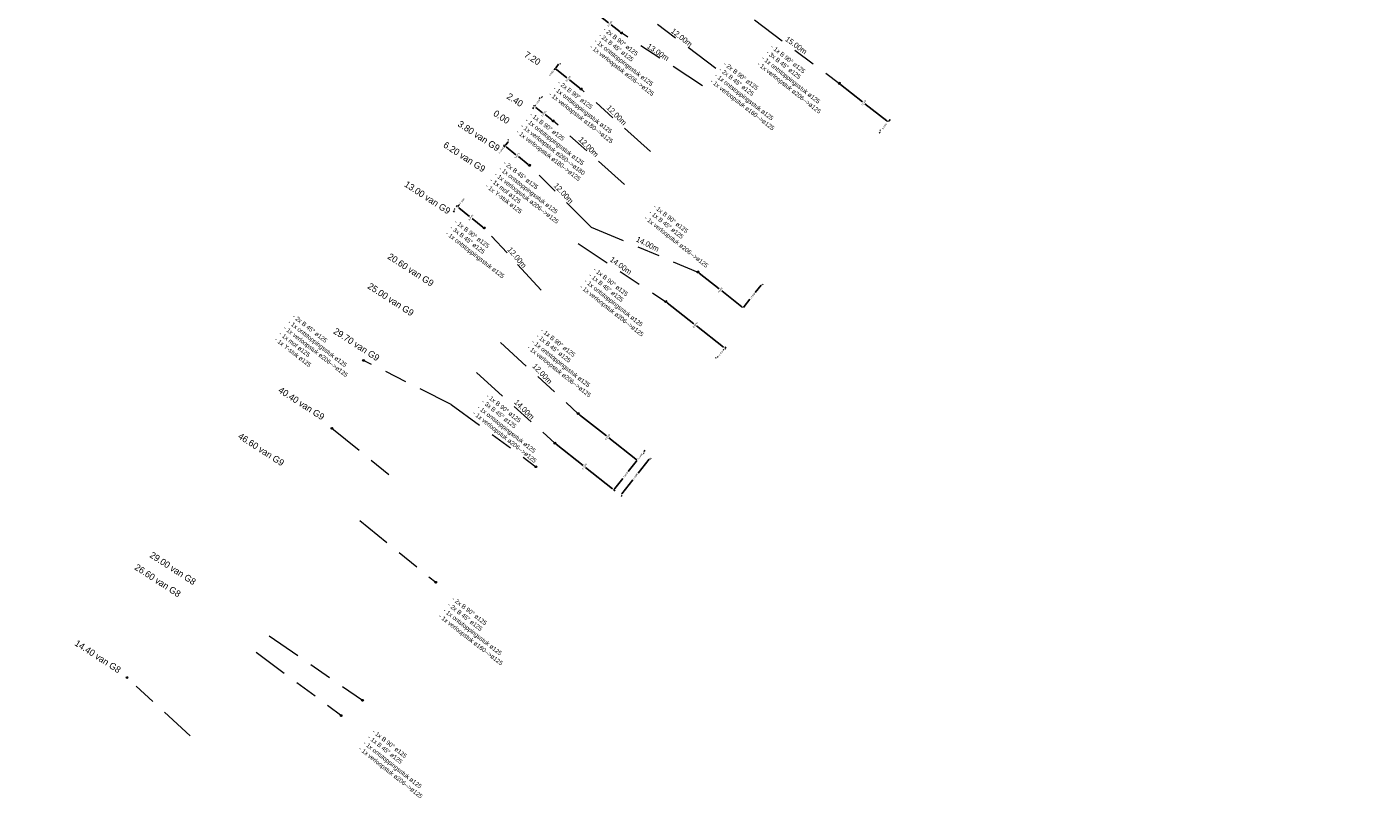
# Model space of a CAD drawing. Header units: inches. Extents: x 0 to 191500, y 0 to 342750.
# Tile 36 of 256: x 185456 to 185609, y 330323 to 330413. Entities that reach past the tile are written whole.
import ezdxf
from ezdxf import colors
from ezdxf.entities.mleader import LeaderData, LeaderLine
from ezdxf.math import Vec2, Vec3

# ---------------------------------------------------------------- set-up
doc = ezdxf.new("R2010")
doc.units = ezdxf.units.IN
doc.header["$MEASUREMENT"] = 0
doc.linetypes.add('RI-GWA_HUISAANSLUITING', pattern=[23, 4, -1.8, 2.6, -1.8, 4.6, -1.8, 4.6, -1.8])
doc.layers.get('DefPoints').update_dxf_attribs({"lineweight": 20})
for name, color, linetype, lineweight in [('ECW', 150, 'Continuous', 20), ('N-WE-RI-GWA-MAATVOERING-T25', 30, 'RI-GWA_HUISAANSLUITING', 20), ('N-WE-RI-GWA_HUISAANSLUITING', 30, 'RI-GWA_HUISAANSLUITING', 20), ('N-WE-RI-GWA_RIOOLPUT_ONTSTOPPINGSPUT-G', 30, 'Continuous', 20), ('Tekst algemeen', 7, 'Continuous', 20)]:
    doc.layers.add(name, color=color, linetype=linetype, lineweight=lineweight)
doc.dimstyles.get("Standard").update_dxf_attribs({"dimtxt": 0.18, "dimasz": 0.18, "dimexe": 0.18, "dimexo": 0.0625, "dimgap": 0.09, "dimtad": 0, "dimtih": 1, "dimtoh": 1, "dimdec": 4, "dimzin": 0, "dimdsep": 46, "dimtxsty": 'Standard', "dimcen": 0.09, "dimadec": 0, "dimazin": 0, "dimtfac": 1, "dimtdec": 4, "dimtofl": 0, "dimtmove": 0, "dimatfit": 3, "dimfxl": 1, "dimtolj": 1, "dimtzin": 0, "dimarcsym": 0})
picture_1 = doc.add_image_def('image1.ecw', size_in_pixel=(220000, 285000))

# ---------------------------------------------------------------- blocks, each defined once
blk = doc.blocks.new('*D5464')
at = {"layer": 'DefPoints', "color": 0, "transparency": 16777216}
for p in [(185526.39, 330364.59), (185525.71, 330363.73), (185525.71, 330363.73)]:
    blk.add_point(p, dxfattribs=at)
at = {"layer": 'N-WE-RI-GWA-MAATVOERING-T25', "color": 0, "lineweight": -2, "transparency": 16777216}
for p, q in [((185525.66, 330363.76), (185525.57, 330363.84)), ((185526.44, 330364.55), (185526.53, 330364.48)), ((185526.5, 330364.73), (185526.61, 330364.87)), ((185525.6, 330363.58), (185525.49, 330363.44))]:
    blk.add_line(p, q, dxfattribs=at)
at = {"layer": 'N-WE-RI-GWA-MAATVOERING-T25', "color": 0, "transparency": 16777216}
for points in [[(185526.48, 330364.75), (185526.53, 330364.71), (185526.39, 330364.59)], [(185525.57, 330363.6), (185525.62, 330363.57), (185525.71, 330363.73)]]:
    blk.add_solid(points, dxfattribs=at)
at = {"layer": 'N-WE-RI-GWA-MAATVOERING-T25', "color": 0, "transparency": 16777216, "insert": (185526.05, 330364.16), "char_height": 0.18, "attachment_point": 5, "rotation": 51.7478}
blk.add_mtext('\\A1;1.1000', dxfattribs=at)
blk = doc.blocks.new('*D5465')
at = {"layer": 'DefPoints', "color": 0, "transparency": 16777216}
for p in [(185525.71, 330363.73), (185522.98, 330360.4), (185523.05, 330360.35)]:
    blk.add_point(p, dxfattribs=at)
at = {"layer": 'N-WE-RI-GWA-MAATVOERING-T25', "color": 0, "lineweight": -2, "transparency": 16777216}
for p, q in [((185525.66, 330363.76), (185525.57, 330363.84)), ((185525.6, 330363.58), (185524.68, 330362.43)), ((185523.16, 330360.49), (185524.07, 330361.65)), ((185523.02, 330360.37), (185523.19, 330360.24))]:
    blk.add_line(p, q, dxfattribs=at)
at = {"layer": 'N-WE-RI-GWA-MAATVOERING-T25', "color": 0, "transparency": 16777216}
for points in [[(185525.57, 330363.6), (185525.62, 330363.57), (185525.71, 330363.73)], [(185523.13, 330360.51), (185523.18, 330360.47), (185523.05, 330360.35)]]:
    blk.add_solid(points, dxfattribs=at)
at = {"layer": 'N-WE-RI-GWA-MAATVOERING-T25', "color": 0, "transparency": 16777216, "insert": (185524.38, 330362.04), "char_height": 0.18, "attachment_point": 5, "rotation": 51.7478}
blk.add_mtext('\\A1;4.3013', dxfattribs=at)
blk = doc.blocks.new('*D5466')
at = {"layer": 'DefPoints', "color": 0, "transparency": 16777216}
for p in [(185527.18, 330363.98), (185523.84, 330359.74), (185523.84, 330359.74)]:
    blk.add_point(p, dxfattribs=at)
at = {"layer": 'N-WE-RI-GWA-MAATVOERING-T25', "color": 0, "lineweight": -2, "transparency": 16777216}
for p, q in [((185527.07, 330363.84), (185525.81, 330362.25)), ((185527.23, 330363.94), (185527.32, 330363.87)), ((185523.95, 330359.88), (185525.2, 330361.47)), ((185523.89, 330359.7), (185523.98, 330359.62))]:
    blk.add_line(p, q, dxfattribs=at)
at = {"layer": 'N-WE-RI-GWA-MAATVOERING-T25', "color": 0, "transparency": 16777216}
for points in [[(185527.04, 330363.85), (185527.09, 330363.82), (185527.18, 330363.98)], [(185523.92, 330359.9), (185523.97, 330359.86), (185523.84, 330359.74)]]:
    blk.add_solid(points, dxfattribs=at)
at = {"layer": 'N-WE-RI-GWA-MAATVOERING-T25', "color": 0, "transparency": 16777216, "insert": (185525.51, 330361.86), "char_height": 0.18, "attachment_point": 5, "rotation": 51.7478}
blk.add_mtext('\\A1;5.4000', dxfattribs=at)
blk = doc.blocks.new('*D5467')
at = {"layer": 'DefPoints', "color": 0, "transparency": 16777216}
for p in [(185516.29, 330365.67), (185516.29, 330365.67), (185523.05, 330360.35)]:
    blk.add_point(p, dxfattribs=at)
at = {"layer": 'N-WE-RI-GWA-MAATVOERING-T25', "color": 0, "lineweight": -2, "transparency": 16777216}
for p, q in [((185516.33, 330365.72), (185516.4, 330365.81)), ((185516.43, 330365.56), (185519.53, 330363.12)), ((185522.9, 330360.46), (185519.81, 330362.9)), ((185523.08, 330360.4), (185523.16, 330360.49))]:
    blk.add_line(p, q, dxfattribs=at)
at = {"layer": 'N-WE-RI-GWA-MAATVOERING-T25', "color": 0, "transparency": 16777216}
for points in [[(185516.42, 330365.54), (185516.45, 330365.59), (185516.29, 330365.67)], [(185522.89, 330360.44), (185522.92, 330360.48), (185523.05, 330360.35)]]:
    blk.add_solid(points, dxfattribs=at)
at = {"layer": 'N-WE-RI-GWA-MAATVOERING-T25', "color": 0, "transparency": 16777216, "insert": (185519.67, 330363.01), "char_height": 0.18, "attachment_point": 5, "rotation": 51.7478}
blk.add_mtext('\\A1;8.6000', dxfattribs=at)
blk = doc.blocks.new('*D5468')
at = {"layer": 'DefPoints', "color": 0, "transparency": 16777216}
for p in [(185518.96, 330369.05), (185518.96, 330369.05), (185525.71, 330363.73)]:
    blk.add_point(p, dxfattribs=at)
at = {"layer": 'N-WE-RI-GWA-MAATVOERING-T25', "color": 0, "lineweight": -2, "transparency": 16777216}
for p, q in [((185518.99, 330369.1), (185519.07, 330369.19)), ((185519.1, 330368.94), (185522.19, 330366.5)), ((185525.57, 330363.84), (185522.47, 330366.28)), ((185525.67, 330363.68), (185525.6, 330363.58))]:
    blk.add_line(p, q, dxfattribs=at)
at = {"layer": 'N-WE-RI-GWA-MAATVOERING-T25', "color": 0, "transparency": 16777216}
for points in [[(185519.08, 330368.92), (185519.12, 330368.96), (185518.96, 330369.05)], [(185525.55, 330363.81), (185525.59, 330363.86), (185525.71, 330363.73)]]:
    blk.add_solid(points, dxfattribs=at)
at = {"layer": 'N-WE-RI-GWA-MAATVOERING-T25', "color": 0, "transparency": 16777216, "insert": (185522.33, 330366.39), "char_height": 0.18, "attachment_point": 5, "rotation": 51.7478}
blk.add_mtext('\\A1;8.6000', dxfattribs=at)
blk = doc.blocks.new('*D5469')
at = {"layer": 'DefPoints', "color": 0, "transparency": 16777216}
for p in [(185535.74, 330376.55), (185535.74, 330376.55), (185534.81, 330375.37)]:
    blk.add_point(p, dxfattribs=at)
at = {"layer": 'N-WE-RI-GWA-MAATVOERING-T25', "color": 0, "lineweight": -2, "transparency": 16777216}
for p, q in [((185535.63, 330376.41), (185535.56, 330376.32)), ((185535.79, 330376.51), (185535.88, 330376.44)), ((185534.76, 330375.41), (185534.67, 330375.48)), ((185534.92, 330375.51), (185534.99, 330375.59))]:
    blk.add_line(p, q, dxfattribs=at)
at = {"layer": 'N-WE-RI-GWA-MAATVOERING-T25', "color": 0, "transparency": 16777216}
for points in [[(185535.6, 330376.43), (185535.65, 330376.39), (185535.74, 330376.55)], [(185534.9, 330375.53), (185534.95, 330375.49), (185534.81, 330375.37)]]:
    blk.add_solid(points, dxfattribs=at)
at = {"layer": 'N-WE-RI-GWA-MAATVOERING-T25', "color": 0, "transparency": 16777216, "insert": (185535.27, 330375.96), "char_height": 0.18, "attachment_point": 5, "rotation": 51.7478}
blk.add_mtext('\\A1;1.5000', dxfattribs=at)
blk = doc.blocks.new('*D5470')
at = {"layer": 'DefPoints', "color": 0, "transparency": 16777216}
for p in [(185528.99, 330381.87), (185528.99, 330381.87), (185535.74, 330376.55)]:
    blk.add_point(p, dxfattribs=at)
at = {"layer": 'N-WE-RI-GWA-MAATVOERING-T25', "color": 0, "lineweight": -2, "transparency": 16777216}
for p, q in [((185529.02, 330381.92), (185529.1, 330382.01)), ((185529.13, 330381.76), (185532.22, 330379.32)), ((185535.6, 330376.66), (185532.5, 330379.1)), ((185535.78, 330376.6), (185535.85, 330376.69))]:
    blk.add_line(p, q, dxfattribs=at)
at = {"layer": 'N-WE-RI-GWA-MAATVOERING-T25', "color": 0, "transparency": 16777216}
for points in [[(185529.11, 330381.74), (185529.15, 330381.78), (185528.99, 330381.87)], [(185535.58, 330376.64), (185535.62, 330376.68), (185535.74, 330376.55)]]:
    blk.add_solid(points, dxfattribs=at)
at = {"layer": 'N-WE-RI-GWA-MAATVOERING-T25', "color": 0, "transparency": 16777216, "insert": (185532.36, 330379.21), "char_height": 0.18, "attachment_point": 5, "rotation": 51.7478}
blk.add_mtext('\\A1;8.6000', dxfattribs=at)
blk = doc.blocks.new('*D5471')
at = {"layer": 'DefPoints', "color": 0, "transparency": 16777216}
for p in [(185540.01, 330383.92), (185537.84, 330381.17), (185537.84, 330381.17)]:
    blk.add_point(p, dxfattribs=at)
at = {"layer": 'N-WE-RI-GWA-MAATVOERING-T25', "color": 0, "lineweight": -2, "transparency": 16777216}
for p, q in [((185539.9, 330383.78), (185539.23, 330382.93)), ((185540.06, 330383.88), (185540.15, 330383.81)), ((185537.95, 330381.31), (185538.62, 330382.16)), ((185537.79, 330381.21), (185537.7, 330381.28))]:
    blk.add_line(p, q, dxfattribs=at)
at = {"layer": 'N-WE-RI-GWA-MAATVOERING-T25', "color": 0, "transparency": 16777216}
for points in [[(185539.87, 330383.8), (185539.92, 330383.76), (185540.01, 330383.92)], [(185537.93, 330381.33), (185537.98, 330381.29), (185537.84, 330381.17)]]:
    blk.add_solid(points, dxfattribs=at)
at = {"layer": 'N-WE-RI-GWA-MAATVOERING-T25', "color": 0, "transparency": 16777216, "insert": (185538.93, 330382.55), "char_height": 0.18, "attachment_point": 5, "rotation": 51.7478}
blk.add_mtext('\\A1;3.5000', dxfattribs=at)
blk = doc.blocks.new('*D5472')
at = {"layer": 'DefPoints', "color": 0, "transparency": 16777216}
for p in [(185532.66, 330385.26), (185532.66, 330385.26), (185537.84, 330381.17)]:
    blk.add_point(p, dxfattribs=at)
at = {"layer": 'N-WE-RI-GWA-MAATVOERING-T25', "color": 0, "lineweight": -2, "transparency": 16777216}
for p, q in [((185532.7, 330385.31), (185532.77, 330385.4)), ((185532.8, 330385.15), (185535.11, 330383.33)), ((185537.7, 330381.28), (185535.39, 330383.1)), ((185537.88, 330381.22), (185537.95, 330381.31))]:
    blk.add_line(p, q, dxfattribs=at)
at = {"layer": 'N-WE-RI-GWA-MAATVOERING-T25', "color": 0, "transparency": 16777216}
for points in [[(185532.78, 330385.12), (185532.82, 330385.17), (185532.66, 330385.26)], [(185537.68, 330381.26), (185537.72, 330381.31), (185537.84, 330381.17)]]:
    blk.add_solid(points, dxfattribs=at)
at = {"layer": 'N-WE-RI-GWA-MAATVOERING-T25', "color": 0, "transparency": 16777216, "insert": (185535.25, 330383.21), "char_height": 0.18, "attachment_point": 5, "rotation": 51.7478}
blk.add_mtext('\\A1;6.6000', dxfattribs=at)
blk = doc.blocks.new('*D5473')
at = {"layer": 'DefPoints', "color": 0, "transparency": 16777216}
for p in [(185554.43, 330402.45), (185554.43, 330402.45), (185553.63, 330401.43)]:
    blk.add_point(p, dxfattribs=at)
at = {"layer": 'N-WE-RI-GWA-MAATVOERING-T25', "color": 0, "lineweight": -2, "transparency": 16777216}
for p, q in [((185554.39, 330402.49), (185554.29, 330402.56)), ((185554.55, 330402.59), (185554.66, 330402.73)), ((185553.52, 330401.29), (185553.41, 330401.15)), ((185553.58, 330401.47), (185553.49, 330401.54))]:
    blk.add_line(p, q, dxfattribs=at)
at = {"layer": 'N-WE-RI-GWA-MAATVOERING-T25', "color": 0, "transparency": 16777216}
for points in [[(185554.52, 330402.61), (185554.57, 330402.57), (185554.43, 330402.45)], [(185553.49, 330401.31), (185553.54, 330401.27), (185553.63, 330401.43)]]:
    blk.add_solid(points, dxfattribs=at)
at = {"layer": 'N-WE-RI-GWA-MAATVOERING-T25', "color": 0, "transparency": 16777216, "insert": (185554.03, 330401.94), "char_height": 0.18, "attachment_point": 5, "rotation": 51.7478}
blk.add_mtext('\\A1;1.3000', dxfattribs=at)
blk = doc.blocks.new('*D5474')
at = {"layer": 'DefPoints', "color": 0, "transparency": 16777216}
for p in [(185548.86, 330406.85), (185548.86, 330406.85), (185554.43, 330402.45)]:
    blk.add_point(p, dxfattribs=at)
at = {"layer": 'N-WE-RI-GWA-MAATVOERING-T25', "color": 0, "lineweight": -2, "transparency": 16777216}
for p, q in [((185548.9, 330406.9), (185548.97, 330406.99)), ((185549, 330406.74), (185551.51, 330404.76)), ((185554.29, 330402.56), (185551.79, 330404.54)), ((185554.47, 330402.5), (185554.55, 330402.59))]:
    blk.add_line(p, q, dxfattribs=at)
at = {"layer": 'N-WE-RI-GWA-MAATVOERING-T25', "color": 0, "transparency": 16777216}
for points in [[(185548.98, 330406.71), (185549.02, 330406.76), (185548.86, 330406.85)], [(185554.27, 330402.54), (185554.31, 330402.59), (185554.43, 330402.45)]]:
    blk.add_solid(points, dxfattribs=at)
at = {"layer": 'N-WE-RI-GWA-MAATVOERING-T25', "color": 0, "transparency": 16777216, "insert": (185551.65, 330404.65), "char_height": 0.18, "attachment_point": 5, "rotation": 51.7478}
blk.add_mtext('\\A1;7.1000', dxfattribs=at)
blk = doc.blocks.new('*D5415')
at = {"layer": 'DefPoints', "color": 0, "transparency": 16777216}
for p in [(185516.31, 330408.56), (185516.31, 330408.56), (185516.81, 330409.19)]:
    blk.add_point(p, dxfattribs=at)
at = {"layer": 'N-WE-RI-GWA-MAATVOERING-T25', "color": 0, "lineweight": -2, "transparency": 16777216}
for p, q in [((185516.31, 330408.56), (185516.2, 330408.42)), ((185516.36, 330408.52), (185516.46, 330408.45)), ((185516.7, 330409.05), (185516.43, 330408.7)), ((185516.86, 330409.15), (185516.95, 330409.08))]:
    blk.add_line(p, q, dxfattribs=at)
at = {"layer": 'N-WE-RI-GWA-MAATVOERING-T25', "color": 0, "transparency": 16777216}
for points in [[(185516.4, 330408.72), (185516.45, 330408.68), (185516.31, 330408.56)], [(185516.67, 330409.07), (185516.72, 330409.03), (185516.81, 330409.19)]]:
    blk.add_solid(points, dxfattribs=at)
at = {"layer": 'N-WE-RI-GWA-MAATVOERING-T25', "color": 0, "transparency": 16777216, "insert": (185515.91, 330408.04), "char_height": 0.18, "attachment_point": 5, "rotation": 51.7478}
blk.add_mtext('\\A1;0.8000', dxfattribs=at)
blk = doc.blocks.new('*D5416')
at = {"layer": 'DefPoints', "color": 0, "transparency": 16777216}
for p in [(185516.31, 330408.56), (185519.3, 330406.21), (185519.3, 330406.21)]:
    blk.add_point(p, dxfattribs=at)
at = {"layer": 'N-WE-RI-GWA-MAATVOERING-T25', "color": 0, "lineweight": -2, "transparency": 16777216}
for p, q in [((185516.35, 330408.61), (185516.43, 330408.7)), ((185516.46, 330408.45), (185517.67, 330407.5)), ((185519.16, 330406.32), (185517.95, 330407.27)), ((185519.34, 330406.26), (185519.41, 330406.35))]:
    blk.add_line(p, q, dxfattribs=at)
at = {"layer": 'N-WE-RI-GWA-MAATVOERING-T25', "color": 0, "transparency": 16777216}
for points in [[(185516.44, 330408.43), (185516.47, 330408.47), (185516.31, 330408.56)], [(185519.14, 330406.3), (185519.18, 330406.34), (185519.3, 330406.21)]]:
    blk.add_solid(points, dxfattribs=at)
at = {"layer": 'N-WE-RI-GWA-MAATVOERING-T25', "color": 0, "transparency": 16777216, "insert": (185517.81, 330407.39), "char_height": 0.18, "attachment_point": 5, "rotation": 51.7478}
blk.add_mtext('\\A1;3.8000', dxfattribs=at)
blk = doc.blocks.new('*D5418')
at = {"layer": 'DefPoints', "color": 0, "transparency": 16777216}
for p in [(185521.24, 330414.74), (185523.91, 330412.63), (185523.91, 330412.63)]:
    blk.add_point(p, dxfattribs=at)
at = {"layer": 'N-WE-RI-GWA-MAATVOERING-T25', "color": 0, "lineweight": -2, "transparency": 16777216}
for p, q in [((185521.28, 330414.79), (185521.35, 330414.88)), ((185521.38, 330414.63), (185522.44, 330413.8)), ((185523.77, 330412.75), (185522.72, 330413.58)), ((185523.95, 330412.68), (185524.02, 330412.78))]:
    blk.add_line(p, q, dxfattribs=at)
at = {"layer": 'N-WE-RI-GWA-MAATVOERING-T25', "color": 0, "transparency": 16777216}
for points in [[(185521.37, 330414.6), (185521.4, 330414.65), (185521.24, 330414.74)], [(185523.75, 330412.72), (185523.79, 330412.77), (185523.91, 330412.63)]]:
    blk.add_solid(points, dxfattribs=at)
at = {"layer": 'N-WE-RI-GWA-MAATVOERING-T25', "color": 0, "transparency": 16777216, "insert": (185522.58, 330413.69), "char_height": 0.18, "attachment_point": 5, "rotation": 51.7478}
blk.add_mtext('\\A1;3.4000', dxfattribs=at)
blk = doc.blocks.new('*D5419')
at = {"layer": 'DefPoints', "color": 0, "transparency": 16777216}
for p in [(185513.97, 330404.24), (185513.97, 330404.24), (185514.65, 330405.1)]:
    blk.add_point(p, dxfattribs=at)
at = {"layer": 'N-WE-RI-GWA-MAATVOERING-T25', "color": 0, "lineweight": -2, "transparency": 16777216}
for p, q in [((185514.6, 330405.14), (185514.51, 330405.21)), ((185514.76, 330405.24), (185514.87, 330405.38)), ((185513.86, 330404.09), (185513.75, 330403.95)), ((185513.92, 330404.27), (185513.83, 330404.35))]:
    blk.add_line(p, q, dxfattribs=at)
at = {"layer": 'N-WE-RI-GWA-MAATVOERING-T25', "color": 0, "transparency": 16777216}
for points in [[(185514.74, 330405.26), (185514.79, 330405.22), (185514.65, 330405.1)], [(185513.83, 330404.11), (185513.88, 330404.08), (185513.97, 330404.24)]]:
    blk.add_solid(points, dxfattribs=at)
at = {"layer": 'N-WE-RI-GWA-MAATVOERING-T25', "color": 0, "transparency": 16777216, "insert": (185514.31, 330404.67), "char_height": 0.18, "attachment_point": 5, "rotation": 51.7478}
blk.add_mtext('\\A1;1.1000', dxfattribs=at)
blk = doc.blocks.new('*D5420')
at = {"layer": 'DefPoints', "color": 0, "transparency": 16777216}
for p in [(185513.97, 330404.24), (185516.09, 330402.56), (185516.09, 330402.56)]:
    blk.add_point(p, dxfattribs=at)
at = {"layer": 'N-WE-RI-GWA-MAATVOERING-T25', "color": 0, "lineweight": -2, "transparency": 16777216}
for p, q in [((185514.01, 330404.29), (185514.08, 330404.38)), ((185514.11, 330404.12), (185514.89, 330403.51)), ((185515.95, 330402.68), (185515.17, 330403.29)), ((185516.13, 330402.61), (185516.2, 330402.71))]:
    blk.add_line(p, q, dxfattribs=at)
at = {"layer": 'N-WE-RI-GWA-MAATVOERING-T25', "color": 0, "transparency": 16777216}
for points in [[(185514.09, 330404.1), (185514.13, 330404.15), (185513.97, 330404.24)], [(185515.93, 330402.65), (185515.97, 330402.7), (185516.09, 330402.56)]]:
    blk.add_solid(points, dxfattribs=at)
at = {"layer": 'N-WE-RI-GWA-MAATVOERING-T25', "color": 0, "transparency": 16777216, "insert": (185515.03, 330403.4), "char_height": 0.18, "attachment_point": 5, "rotation": 51.7478}
blk.add_mtext('\\A1;2.7000', dxfattribs=at)
blk = doc.blocks.new('*D5421')
at = {"layer": 'DefPoints', "color": 0, "transparency": 16777216}
for p in [(185504.89, 330392.41), (185505.14, 330392.72), (185505.14, 330392.72)]:
    blk.add_point(p, dxfattribs=at)
at = {"layer": 'N-WE-RI-GWA-MAATVOERING-T25', "color": 0, "lineweight": -2, "transparency": 16777216}
for p, q in [((185505.25, 330392.87), (185505.36, 330393.01)), ((185504.78, 330392.27), (185504.67, 330392.13)), ((185504.84, 330392.45), (185504.75, 330392.52)), ((185505.09, 330392.76), (185505, 330392.84))]:
    blk.add_line(p, q, dxfattribs=at)
at = {"layer": 'N-WE-RI-GWA-MAATVOERING-T25', "color": 0, "transparency": 16777216}
for points in [[(185505.23, 330392.88), (185505.27, 330392.85), (185505.14, 330392.72)], [(185504.75, 330392.29), (185504.8, 330392.25), (185504.89, 330392.41)]]:
    blk.add_solid(points, dxfattribs=at)
at = {"layer": 'N-WE-RI-GWA-MAATVOERING-T25', "color": 0, "transparency": 16777216, "insert": (185505.66, 330393.38), "char_height": 0.18, "attachment_point": 5, "rotation": 51.7478}
blk.add_mtext('\\A1;0.4000', dxfattribs=at)
blk = doc.blocks.new('*D5422')
at = {"layer": 'DefPoints', "color": 0, "transparency": 16777216}
for p in [(185505.14, 330392.72), (185508.2, 330390.31), (185508.2, 330390.31)]:
    blk.add_point(p, dxfattribs=at)
at = {"layer": 'N-WE-RI-GWA-MAATVOERING-T25', "color": 0, "lineweight": -2, "transparency": 16777216}
for p, q in [((185505.18, 330392.77), (185505.25, 330392.87)), ((185505.28, 330392.61), (185506.53, 330391.63)), ((185508.06, 330390.42), (185506.81, 330391.41)), ((185508.24, 330390.36), (185508.31, 330390.45))]:
    blk.add_line(p, q, dxfattribs=at)
at = {"layer": 'N-WE-RI-GWA-MAATVOERING-T25', "color": 0, "transparency": 16777216}
for points in [[(185505.26, 330392.59), (185505.3, 330392.64), (185505.14, 330392.72)], [(185508.04, 330390.4), (185508.08, 330390.44), (185508.2, 330390.31)]]:
    blk.add_solid(points, dxfattribs=at)
at = {"layer": 'N-WE-RI-GWA-MAATVOERING-T25', "color": 0, "transparency": 16777216, "insert": (185506.67, 330391.52), "char_height": 0.18, "attachment_point": 5, "rotation": 51.7478}
blk.add_mtext('\\A1;3.9000', dxfattribs=at)
blk = doc.blocks.new('*D5425')
at = {"layer": 'DefPoints', "color": 0, "transparency": 16777216}
for p in [(185510.56, 330399.7), (185510.56, 330399.7), (185511.05, 330400.33)]:
    blk.add_point(p, dxfattribs=at)
at = {"layer": 'N-WE-RI-GWA-MAATVOERING-T25', "color": 0, "lineweight": -2, "transparency": 16777216}
for p, q in [((185510.51, 330399.74), (185510.41, 330399.81)), ((185510.56, 330399.7), (185510.44, 330399.56)), ((185510.94, 330400.19), (185510.67, 330399.84)), ((185511, 330400.37), (185510.91, 330400.44))]:
    blk.add_line(p, q, dxfattribs=at)
at = {"layer": 'N-WE-RI-GWA-MAATVOERING-T25', "color": 0, "transparency": 16777216}
for points in [[(185510.64, 330399.86), (185510.69, 330399.82), (185510.56, 330399.7)], [(185510.92, 330400.21), (185510.96, 330400.17), (185511.05, 330400.33)]]:
    blk.add_solid(points, dxfattribs=at)
at = {"layer": 'N-WE-RI-GWA-MAATVOERING-T25', "color": 0, "transparency": 16777216, "insert": (185510.15, 330399.18), "char_height": 0.18, "attachment_point": 5, "rotation": 51.806}
blk.add_mtext('\\A1;0.8000', dxfattribs=at)
blk = doc.blocks.new('*D5426')
at = {"layer": 'DefPoints', "color": 0, "transparency": 16777216}
for p in [(185510.56, 330399.7), (185513.38, 330397.48), (185513.38, 330397.48)]:
    blk.add_point(p, dxfattribs=at)
at = {"layer": 'N-WE-RI-GWA-MAATVOERING-T25', "color": 0, "lineweight": -2, "transparency": 16777216}
for p, q in [((185510.59, 330399.75), (185510.67, 330399.84)), ((185510.7, 330399.59), (185511.83, 330398.7)), ((185513.24, 330397.59), (185512.11, 330398.48)), ((185513.42, 330397.52), (185513.5, 330397.62))]:
    blk.add_line(p, q, dxfattribs=at)
at = {"layer": 'N-WE-RI-GWA-MAATVOERING-T25', "color": 0, "transparency": 16777216}
for points in [[(185510.68, 330399.57), (185510.72, 330399.61), (185510.56, 330399.7)], [(185513.22, 330397.56), (185513.26, 330397.61), (185513.38, 330397.48)]]:
    blk.add_solid(points, dxfattribs=at)
at = {"layer": 'N-WE-RI-GWA-MAATVOERING-T25', "color": 0, "transparency": 16777216, "insert": (185511.97, 330398.59), "char_height": 0.18, "attachment_point": 5, "rotation": 51.806}
blk.add_mtext('\\A1;3.6000', dxfattribs=at)

msp = doc.modelspace()

# ---------------------------------------------------------------- linework, layer by layer
at = {"layer": 'N-WE-RI-GWA_HUISAANSLUITING'}
for p, q in [((185534.73508, 330408.55817), (185526.86147, 330414.50733)), ((185539.13086, 330414.13375), (185548.85928, 330406.84666)), ((185533.18727, 330406.59493), (185523.91338, 330412.63469)), ((185527.24369, 330399.05611), (185519.29882, 330406.2091)), ((185524.2719, 330395.2867), (185516.08926, 330402.56454)), ((185520.43636, 330390.4155), (185513.38466, 330397.47529)), ((185514.7374, 330383.19318), (185508.20029, 330390.30954)), ((185520.43636, 330390.4155), (185532.66013, 330385.25769)), ((185518.95238, 330388.52929), (185528.98516, 330381.8724)), ((185510.04848, 330377.21203), (185518.95544, 330369.05064)), ((185504.42622, 330370.09817), (185494.37845, 330375.14737)), ((185507.32785, 330373.75397), (185516.29243, 330365.67289)), ((185504.42622, 330370.09817), (185514.125, 330362.97325)), ((185490.76553, 330367.38086), (185497.79615, 330361.6827)), ((185493.96757, 330356.82313), (185502.65122, 330349.7588)), ((185483.5708, 330343.62665), (185494.27101, 330336.24729)), ((185482.08555, 330341.74143), (185491.90458, 330334.46103)), ((185474.53552, 330332.15827), (185467.30435, 330338.84281))]:
    msp.add_line(p, q, dxfattribs=at)
at = {"layer": 'N-WE-RI-GWA_RIOOLPUT_ONTSTOPPINGSPUT-G'}
for p, q in [((185524.00351, 330412.67801), (185523.82326, 330412.59136)), ((185523.87006, 330412.72481), (185523.95671, 330412.54456)), ((185548.9494, 330406.88999), (185548.76915, 330406.80333)), ((185548.81595, 330406.93678), (185548.9026, 330406.75653)), ((185519.38894, 330406.25242), (185519.20869, 330406.16577)), ((185519.25549, 330406.29922), (185519.34215, 330406.11897)), ((185516.17938, 330402.60787), (185515.99913, 330402.52122)), ((185516.04593, 330402.65467), (185516.13259, 330402.47442)), ((185513.47478, 330397.51862), (185513.29453, 330397.43196)), ((185513.34133, 330397.56541), (185513.42798, 330397.38516)), ((185508.29042, 330390.35286), (185508.11017, 330390.26621)), ((185508.15697, 330390.39966), (185508.24362, 330390.21941)), ((185532.75026, 330385.30101), (185532.57, 330385.21436)), ((185532.6168, 330385.34781), (185532.70346, 330385.16756)), ((185529.07529, 330381.91573), (185528.89503, 330381.82907)), ((185528.94183, 330381.96253), (185529.02849, 330381.78228)), ((185494.46857, 330375.1907), (185494.28832, 330375.10404)), ((185494.33512, 330375.2375), (185494.42178, 330375.05724)), ((185519.04556, 330369.09397), (185518.86531, 330369.00731)), ((185518.91211, 330369.14076), (185518.99877, 330368.96051)), ((185490.85566, 330367.42419), (185490.67541, 330367.33753)), ((185490.72221, 330367.47099), (185490.80886, 330367.29074)), ((185516.38256, 330365.71622), (185516.2023, 330365.62956)), ((185516.2491, 330365.76301), (185516.33576, 330365.58276)), ((185514.21513, 330363.01658), (185514.03488, 330362.92993)), ((185514.08168, 330363.06338), (185514.16833, 330362.88313)), ((185502.74134, 330349.80213), (185502.56109, 330349.71548)), ((185502.60789, 330349.84893), (185502.69455, 330349.66868)), ((185467.39448, 330338.88613), (185467.21422, 330338.79948)), ((185467.26102, 330338.93293), (185467.34768, 330338.75268)), ((185494.36114, 330336.29062), (185494.18088, 330336.20396)), ((185494.22768, 330336.33742), (185494.31434, 330336.15717)), ((185491.90974, 330334.53768), (185491.72949, 330334.45102)), ((185491.77629, 330334.58448), (185491.86294, 330334.40422))]:
    msp.add_line(p, q, dxfattribs=at)
for centre in [(185523.91338, 330412.63469), (185548.85928, 330406.84666), (185519.29882, 330406.2091), (185516.08926, 330402.56454), (185513.38466, 330397.47529), (185508.20029, 330390.30954), (185532.66013, 330385.25769), (185528.98516, 330381.8724), (185494.37845, 330375.14737), (185518.95544, 330369.05064), (185490.76553, 330367.38086), (185516.29243, 330365.67289), (185514.125, 330362.97325), (185502.65122, 330349.7588), (185467.30435, 330338.84281), (185494.27101, 330336.24729), (185491.81961, 330334.49435)]:
    msp.add_circle(centre, 0.1, dxfattribs=at)

# ---------------------------------------------------------------- texts
at = {"layer": 'N-WE-RI-GWA-MAATVOERING-T25'}
for s, insert, char_height, width, attachment_point, rotation in [('{\\fProxy 1|b0|i0|c0|p72;\\C7;12.00m }', (185530.61589, 330411.86656), 0.63, 9.3094, 8, 321.3976636), ('{\\fProxy 1|b0|i0|c0|p72;\\C7;13.00m }', (185527.9302, 330410.16937), 0.63, 9.3094, 8, 326.0713616), ('{\\fProxy 1|b0|i0|c0|p72;\\C7;15.00m }', (185543.73393, 330410.96773), 0.63, 9.3094, 8, 324.3332809), ('7.20', (185512.90378, 330410.26926), 0.75, 14.6844, 4, 327), ('2.40', (185510.9057, 330405.49965), 0.75, 17.6876727, 4, 327), ('0.00', (185509.36364, 330403.54371), 0.75, 17.6876727, 4, 327), ('{\\fProxy 1|b0|i0|c0|p72;\\C7;12.00m }', (185523.13214, 330403.00809), 0.63, 9.3094, 8, 314.6258968), ('3.80 van G9', (185505.30108, 330402.33167), 0.75, 17.6876727, 4, 327), ('{\\fProxy 1|b0|i0|c0|p72;\\C7;12.00m }', (185519.92258, 330399.36353), 0.63, 9.3094, 8, 314.6258968), ('6.20 van G9', (185503.63918, 330399.93595), 0.75, 17.6876727, 4, 327), ('13.00 van G9', (185499.17666, 330395.43331), 0.75, 17.6876727, 4, 327), ('{\\fProxy 1|b0|i0|c0|p72;\\C7;12.00m }', (185517.05379, 330394.07214), 0.63, 9.3094, 8, 312.7874752), ('{\\fProxy 1|b0|i0|c0|p72;\\C7;14.00m }', (185526.77033, 330388.17908), 0.63, 9.3094, 8, 333.272823), ('20.60 van G9', (185497.26245, 330387.1636), 0.75, 17.6876727, 4, 327), ('{\\fProxy 1|b0|i0|c0|p72;\\C7;12.00m }', (185511.71455, 330386.72501), 0.63, 9.3094, 8, 310.4547511), ('{\\fProxy 1|b0|i0|c0|p72;\\C7;14.00m }', (185523.66019, 330385.74028), 0.63, 9.3094, 8, 324.3332809), ('25.00 van G9', (185494.97832, 330383.76693), 0.75, 17.6876727, 4, 327), ('29.70 van G9', (185491.05416, 330378.61234), 0.75, 17.6876727, 4, 327), ('{\\fProxy 1|b0|i0|c0|p72;\\C7;12.00m }', (185514.62655, 330373.40745), 0.63, 9.3094, 8, 313.6520791), ('40.40 van G9', (185484.75274, 330371.86353), 0.75, 17.6876727, 4, 327), ('{\\fProxy 1|b0|i0|c0|p72;\\C7;14.00m }', (185512.56598, 330369.30334), 0.63, 9.3094, 8, 315.2175264), ('46.60 van G9', (185480.14075, 330366.59616), 0.75, 17.6876727, 4, 327), ('29.00 van G8', (185470.03345, 330352.98647), 0.75, 17.6876727, 4, 327), ('26.60 van G8', (185468.29502, 330351.59179), 0.75, 17.6876727, 4, 327), ('14.40 van G8', (185461.43655, 330342.89835), 0.75, 17.6876727, 4, 327)]:
    msp.add_mtext(s, dxfattribs=dict(at, insert=insert, char_height=char_height, width=width, attachment_point=attachment_point, rotation=rotation))
at = {"layer": 'Tekst algemeen', "char_height": 0.5, "attachment_point": 1}
for s, insert, width, rotation in [('{\\fProxy 1|b0|i0|c0|p72;\\C2;- 2x B 90° ø125\\P\\fProxy 1|b0|i0|c0|p8;- 2x B 45° ø125\\P- 1x ontstoppingsstuk ø125\\fProxy 1|b0|i0|c0|p72;\\P- 1x verloopstuk \\fProxy 1|b0|i0|c0|p8;ø206-->ø125}', (185522.08318, 330413.32791), 14.0264965, 322.1113292), ('{\\fProxy 1|b0|i0|c0|p8;\\C2;- 1x B 90° ø125\\P- 3x B 45° ø125\\P\\fProxy 1|b0|i0|c0|p72;- 1x ontstoppingsstuk \\fProxy 1|b0|i0|c0|p8;ø125\\P- 1x verloopstuk ø206-->ø125}', (185541.26286, 330411.35727), 16.7198779, 321.5826761), ('{\\fProxy 1|b0|i0|c0|p72;\\C2;- 2x B 90° ø125\\P\\fProxy 1|b0|i0|c0|p8;- 2x B 45° ø125\\P- 1x ontstoppingsstuk ø125\\fProxy 1|b0|i0|c0|p72;\\P- 1x verloopstuk \\fProxy 1|b0|i0|c0|p8;ø160-->ø125}', (185535.86392, 330409.39399), 14.0264965, 322.1113292), ('{\\fProxy 1|b0|i0|c0|p72;\\C2;- 2x B 90° ø125\\fProxy 1|b0|i0|c0|p8;\\P- 1x ontstoppingsstuk ø125\\fProxy 1|b0|i0|c0|p72;\\P- 1x verloopstuk \\fProxy 1|b0|i0|c0|p8;ø180-->ø125}', (185516.87991, 330407.24234), 19.2343369, 322.1113292), ('{\\fProxy 1|b0|i0|c0|p72;\\C2;- 1x B 90° ø125\\fProxy 1|b0|i0|c0|p8;\\P- 1x ontstoppingsstuk ø125\\fProxy 1|b0|i0|c0|p72;\\P\\fProxy 1|b0|i0|c0|p8;- 1x verloopstuk \\fProxy 1|b0|i0|c0|p8;ø260-->ø180\\P\\fProxy 1|b0|i0|c0|p72;- 1x verloopstuk \\fProxy 1|b0|i0|c0|p8;ø180-->ø125}', (185513.67035, 330403.59779), 19.2343369, 322.1113292), ('{\\fProxy 1|b0|i0|c0|p8;\\C2;- 2x B 45° ø125\\P- 1x ontstoppingsstuk ø125\\P- 1x verloopstuk ø206-->ø125\\P- 1x mof ø125\\P- 1x Y-stuk ø125}', (185510.65282, 330398.05334), 19.2017502, 322.1113292), ('{\\fProxy 1|b0|i0|c0|p8;\\C2;- 1x B 90° ø125\\P- 1x B 45° ø125\\P- 1x verloopstuk ø206-->ø125}', (185527.84076, 330393.05864), 16.5886247, 321.5826761), ('{\\fProxy 1|b0|i0|c0|p72;\\C2;- 1x B 90° ø125\\P\\fProxy 1|b0|i0|c0|p8;- 3x B 45° ø125\\P- 1x ontstoppingsstuk ø125}', (185505.06048, 330391.31352), 19.7853122, 322.1113292), ('{\\fProxy 1|b0|i0|c0|p8;\\C2;- 1x B 90° ø125\\P- 1x B 45° ø125\\P\\fProxy 1|b0|i0|c0|p72;- 1x ontstoppingsstuk \\fProxy 1|b0|i0|c0|p8;ø125\\P- 1x verloopstuk ø206-->ø125}', (185520.96051, 330385.83984), 16.7178839, 321.5826761), ('{\\fProxy 1|b0|i0|c0|p8;\\C2;- 2x B 45° ø125\\P- 1x ontstoppingsstuk ø125\\P- 1x verloopstuk ø206-->ø125\\P- 1x mof ø125\\P- 1x Y-stuk ø125}', (185486.50863, 330380.48287), 19.2017502, 322.1113292), ('{\\fProxy 1|b0|i0|c0|p8;\\C2;- 1x B 90° ø125\\P- 1x B 45° ø125\\P\\fProxy 1|b0|i0|c0|p72;- 1x ontstoppingsstuk \\fProxy 1|b0|i0|c0|p8;ø125\\P- 1x verloopstuk ø206-->ø125}', (185514.9332, 330378.88892), 17.230023, 321.5826761), ('{\\fProxy 1|b0|i0|c0|p8;\\C2;- 1x B 90° ø125\\P- 3x B 45° ø125\\P\\fProxy 1|b0|i0|c0|p72;- 1x ontstoppingsstuk \\fProxy 1|b0|i0|c0|p8;ø125\\P- 1x verloopstuk ø206-->ø125}', (185508.69837, 330371.37568), 17.4588367, 321.5826761), ('{\\fProxy 1|b0|i0|c0|p72;\\C2;- 2x B 90° ø125\\P\\fProxy 1|b0|i0|c0|p8;- 2x B 45° ø125\\P- 1x ontstoppingsstuk ø125\\fProxy 1|b0|i0|c0|p72;\\P- 1x verloopstuk \\fProxy 1|b0|i0|c0|p8;ø160-->ø125}', (185504.77721, 330348.14424), 14.0264965, 322.1113292), ('{\\fProxy 1|b0|i0|c0|p8;\\C2;- 1x B 90° ø125\\P- 1x B 45° ø125\\P\\fProxy 1|b0|i0|c0|p72;- 1x ontstoppingsstuk \\fProxy 1|b0|i0|c0|p8;ø125\\P- 1x verloopstuk ø206-->ø125}', (185495.65322, 330332.95678), 16.7178839, 321.5826761)]:
    msp.add_mtext(s, dxfattribs=dict(at, insert=insert, width=width, rotation=rotation))

# ---------------------------------------------------------------- dimensions: what is measured, and where the dimension line sits
at = {"layer": 'N-WE-RI-GWA-MAATVOERING-T25'}
for base, p1, p2, angle, picture, middle in [((185523.91338, 330412.63469), (185521.24339, 330414.73971), (185523.91338, 330412.63469), 141.7478475, '*D5418', (185522.57839, 330413.6872)), ((185516.3147, 330408.56177), (185516.81, 330409.19), (185516.3147, 330408.56177), 51.7478475, '*D5415', (185515.90608, 330408.04347)), ((185519.29882, 330406.2091), (185516.3147, 330408.56177), (185519.29882, 330406.2091), 141.7478475, '*D5416', (185517.80676, 330407.38543)), ((185548.85928, 330406.84666), (185554.43486, 330402.45088), (185548.85928, 330406.84666), 141.7478475, '*D5474', (185551.64707, 330404.64877)), ((185513.96896, 330404.23618), (185514.65, 330405.1), (185513.96896, 330404.23618), 51.7478475, '*D5419', (185514.30948, 330404.66809)), ((185516.08926, 330402.56454), (185513.96896, 330404.23618), (185516.08926, 330402.56454), 141.7478475, '*D5420', (185515.02911, 330403.40036)), ((185554.43486, 330402.45088), (185553.63, 330401.43), (185554.43486, 330402.45088), 51.7478475, '*D5473', (185554.03243, 330401.94044)), ((185510.55534, 330399.70126), (185511.05, 330400.33), (185510.55534, 330399.70126), 51.8059849, '*D5425', (185510.14724, 330399.18255)), ((185513.38466, 330397.47529), (185510.55534, 330399.70126), (185513.38466, 330397.47529), 141.8059849, '*D5426', (185511.97, 330398.58828)), ((185505.13765, 330392.72412), (185504.89, 330392.41), (185505.13765, 330392.72412), 51.7478475, '*D5421', (185505.65771, 330393.38376)), ((185508.20029, 330390.30954), (185505.13765, 330392.72412), (185508.20029, 330390.30954), 141.7478475, '*D5422', (185506.66897, 330391.51683)), ((185532.66013, 330385.25769), (185537.84307, 330381.17147), (185532.66013, 330385.25769), 141.7478475, '*D5472', (185535.2516, 330383.21458)), ((185537.84307, 330381.17147), (185540.01, 330383.92), (185537.84307, 330381.17147), 51.7478475, '*D5471', (185538.92653, 330382.54574)), ((185528.98516, 330381.8724), (185535.73869, 330376.54794), (185528.98516, 330381.8724), 141.7478475, '*D5470', (185532.36192, 330379.21017)), ((185535.73869, 330376.54794), (185534.81, 330375.37), (185535.73869, 330376.54794), 51.7478475, '*D5469', (185535.27434, 330375.95897)), ((185518.95544, 330369.05064), (185525.70896, 330363.72618), (185518.95544, 330369.05064), 141.7478475, '*D5468', (185522.3322, 330366.38841)), ((185516.29243, 330365.67289), (185523.04595, 330360.34843), (185516.29243, 330365.67289), 141.7478475, '*D5467', (185519.66919, 330363.01066)), ((185523.8366, 330359.73618), (185527.17987, 330363.97677), (185523.8366, 330359.73618), 51.7478475, '*D5466', (185525.50824, 330361.85648)), ((185525.70896, 330363.72618), (185526.39, 330364.59), (185525.70896, 330363.72618), 51.7478475, '*D5464', (185526.04948, 330364.15809))]:
    dim = msp.add_linear_dim(base=base, p1=p1, p2=p2, angle=angle, dimstyle='Standard', dxfattribs=at)
    dim.commit()
    dim.dimension.update_dxf_attribs({"geometry": picture, "text_midpoint": middle})
dim = msp.add_linear_dim(base=(185523.04595, 330360.34843), p1=(185525.70896, 330363.72618), p2=(185522.97507, 330360.40432), angle=51.7478475, dimstyle='Standard', override={"dimtmove": 1}, dxfattribs=at)
dim.commit()
dim.dimension.update_dxf_attribs({"geometry": '*D5465', "text_midpoint": (185524.37746, 330362.0373)})

# ---------------------------------------------------------------- pictures from other files: only their frames are drawn
at = {"layer": 'ECW'}
image = msp.add_image(picture_1, insert=(180500, 328500), size_in_units=(11000, 14250), dxfattribs=at)
image.dxf.flags = 7

# ---------------------------------------------------------------- leaders
at = {"layer": 'Tekst algemeen'}
ml = msp.add_multileader_mtext('Standard', dxfattribs=at)
ml.set_content('Grindkoffer', color=256)
ml.set_leader_properties()
ml.build(insert=Vec2(0, 0))
ml.multileader.update_dxf_attribs({"text_right_attachment_type": 6, "dogleg_length": 0.2, "arrow_head_size": 5})
ctx = ml.context
ctx.base_point, ctx.char_height, ctx.arrow_head_size, ctx.landing_gap_size, ctx.plane_origin, ctx.plane_x_axis, ctx.plane_y_axis = Vec3(185789.34017, 332982.33236), 0.5, 5, 0.2, Vec3(185787.00548, 332984.05412), Vec3(0.995206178, 0.097799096), Vec3(-0.097799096, 0.995206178)
ctx.right_attachment = 6
notes = []
notes.append((ctx, [(0, (0, 0, 0), (0, 0), (1, 0), 1, [])]))
ctx.mtext.insert, ctx.mtext.text_direction, ctx.mtext.rotation, ctx.mtext.flow_direction = Vec3(185789.51476, 332982.60072), Vec3(0.995206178, 0.097799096), 0.097955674, 5
for ctx, leaders in notes:
    for number, flags, end, landing, length, lines in leaders:
        leader = LeaderData()
        leader.index, (leader.has_last_leader_line, leader.has_dogleg_vector, leader.attachment_direction) = number, flags
        leader.last_leader_point, leader.dogleg_vector, leader.dogleg_length = Vec3(end), Vec3(landing), length
        for number, points, colour, breaks in lines:
            line = LeaderLine()
            line.index, line.vertices, line.color, line.breaks = number, Vec3.list(points), colors.encode_raw_color(colour), breaks
            leader.lines.append(line)
        ctx.leaders.append(leader)

doc.saveas('drawing.dxf')
